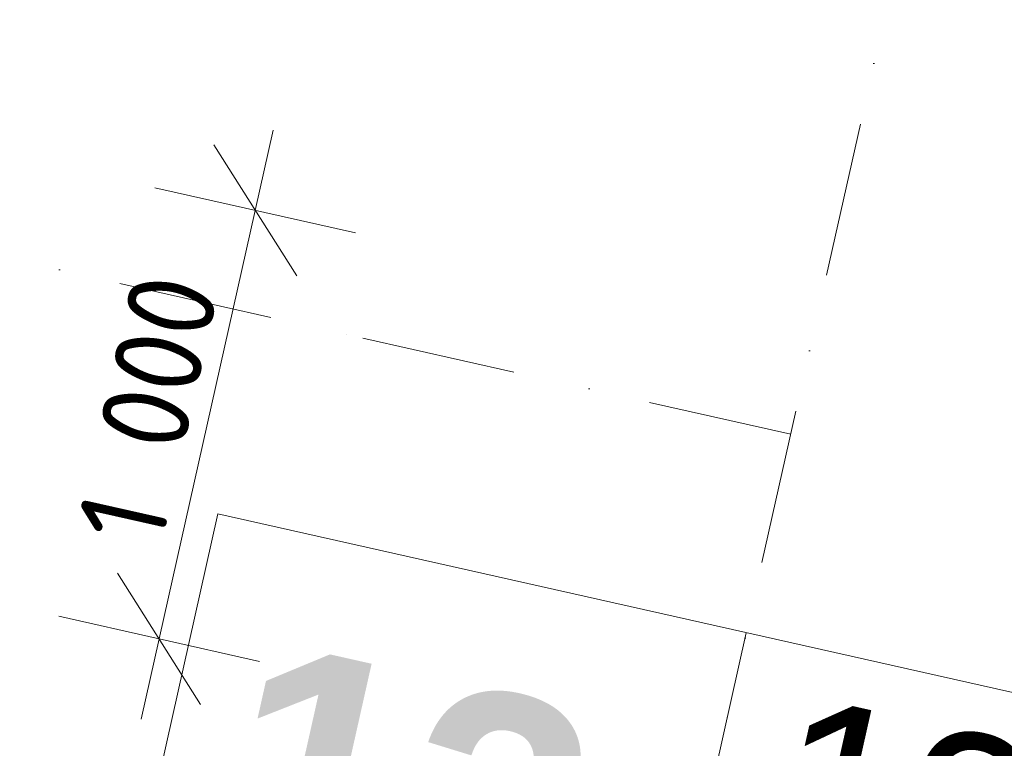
# Model space of a CAD drawing. Header units: millimetres. Extents: x -7213913 to -6930487, y 6129472 to 6354980.
# Tile 131 of 256: x -7185589 to -7183345, y 6169304 to 6170964. Entities that reach past the tile are written whole.
import ezdxf
from ezdxf.enums import TextEntityAlignment as Align

# ---------------------------------------------------------------- set-up
doc = ezdxf.new("R2010")
doc.units = ezdxf.units.MM
doc.header["$MEASUREMENT"] = 0
doc.linetypes.add('Штрихпунктирная', pattern=[670.277762, 352.777767, -176.388884, 0, -141.111112])
for name, color, linetype in [('S - квартира_маркер.АР', 7, 'Continuous'), ('АР-Чертеж-Оси_Осевые размеры.АР', 7, 'Continuous'), ('АР-Чертеж-Размеры.АР', 7, 'Continuous')]:
    doc.layers.add(name, color=color, linetype=linetype)
for name, color, linetype, lineweight in [('S - квартира_маркер.АР_Ном._пера__1', 7, 'Continuous', 0), ('АР-Чертеж-Оси_Осевые размеры.АР_Ном._пера__120', 7, 'Continuous', 0), ('АР-Чертеж-Размеры.АР_Ном._пера__1', 7, 'Continuous', 0)]:
    doc.layers.add(name, color=color, linetype=linetype, lineweight=lineweight)
doc.styles.add('РЎР“Р•РќР•Р\xa0Р\x98Р\xa0_РЎРўР\x98Р›Р¬_3', font='GOST_Common.ttf')
doc.styles.add('РЎР“Р•РќР•Р\xa0Р\x98Р\xa0_РЎРўР\x98Р›Р¬_5', font='GOTHIC.TTF')
doc.styles.add('РЎР“Р•РќР•Р\xa0Р\x98Р\xa0_РЎРўР\x98Р›Р¬_6', font='GOTHICB.TTF')
doc.dimstyles.new('СГЕНЕРИР_СТИЛЬ__5', dxfattribs={"dimtxt": 200, "dimasz": 237.5, "dimexe": 0.18, "dimexo": 0.0625, "dimgap": 0, "dimtad": 1, "dimdec": 0, "dimzin": 0, "dimdsep": 46, "dimtxsty": 'РЎР“Р•РќР•Р\xa0Р\x98Р\xa0_РЎРўР\x98Р›Р¬_3', "dimblk": 'ARROWHEAD_6', "dimblk1": 'ARROWHEAD_6', "dimblk2": 'ARROWHEAD_6', "dimcen": 0.09, "dimse1": 1, "dimse2": 1, "dimclrd": 7, "dimclre": 7, "dimclrt": 7, "dimazin": 0, "dimtfac": 1, "dimtdec": 4, "dimtmove": 0, "dimatfit": 3, "dimfxl": 1, "dimtolj": 1, "dimtzin": 0, "dimarcsym": 0})

# ---------------------------------------------------------------- blocks, each defined once
blk = doc.blocks.new('labelLabPP_FlatE34FrameRed3d[139]_1', base_point=(-7185185.4, 6169257.7))
at = {"layer": 'S - квартира_маркер.АР_Ном._пера__1', "color": 7, "linetype": 'Continuous', "lineweight": 0}
for p, q in [((-7185137, 6169838.2), (-7185549.3, 6168002.7)), ((-7185137, 6169838.2), (-7182461.3, 6169237.2)), ((-7183932.8, 6169567.7), (-7184345.1, 6167732.2))]:
    blk.add_line(p, q, dxfattribs=at)
at = {"layer": 'S - квартира_маркер.АР_Ном._пера__1', "color": 7, "lineweight": 0}
for tag, height, style, p in [('TS_FLATNUMBER', 560, 'РЎР“Р•РќР•Р\xa0Р\x98Р\xa0_РЎРўР\x98Р›Р¬_6', (-7184103.1, 6169056.5)), ('TS_LIVING_ROOM_AREA', 400, 'РЎР“Р•РќР•Р\xa0Р\x98Р\xa0_РЎРўР\x98Р›Р¬_5', (-7182562.9, 6168942.5)), ('TS_POSTFIXNUMROOMS', 560, 'РЎР“Р•РќР•Р\xa0Р\x98Р\xa0_РЎРўР\x98Р›Р¬_6', (-7184278.4, 6168275.9)), ('TS_WITHOUTBALK', 400, 'РЎР“Р•РќР•Р\xa0Р\x98Р\xa0_РЎРўР\x98Р›Р¬_5', (-7182701.7, 6168324.6)), ('TS_ALLSQUARE', 400, 'РЎР“Р•РќР•Р\xa0Р\x98Р\xa0_РЎРўР\x98Р›Р¬_5', (-7182841.9, 6167700.2))]:
    blk.add_attdef(tag, text='', height=height, rotation=347.3417, dxfattribs=dict(at, style=style)).set_placement(p, align=Align.MIDDLE_RIGHT)
blk = doc.blocks.new('*D906', base_point=(-6566190.3, 6562677.8))
at = {"layer": 'АР-Чертеж-Размеры.АР_Ном._пера__1', "color": 7, "linetype": 'Continuous', "lineweight": 0, "transparency": 16777216}
for p, q in [((-7185010.8, 6170712.4), (-7185051.9, 6170529.4)), ((-7184957.3, 6170380.1), (-7185146.4, 6170678.8)), ((-7185280.5, 6170580.8), (-7184823.2, 6170478.1)), ((-7185051.9, 6170529.4), (-7185271, 6169553.7)), ((-7185365.6, 6169703), (-7185176.4, 6169404.3)), ((-7185499.7, 6169605), (-7185042.3, 6169502.3)), ((-7185271, 6169553.7), (-7185312.1, 6169370.7))]:
    blk.add_line(p, q, dxfattribs=at)
at = {"layer": 'АР-Чертеж-Размеры.АР_Ном._пера__1', "color": 7, "lineweight": 0, "transparency": 16777216, "insert": (-7185265.7, 6169759.8), "char_height": 200, "attachment_point": 7, "rotation": 77.3417, "style": 'РЎР“Р•РќР•Р\xa0Р\x98Р\xa0_РЎРўР\x98Р›Р¬_3'}
blk.add_mtext('\\A1;{\\pql;\\fGOST Common|b0|i0|c204|p0;\\W1.000000;1\xa0000}', dxfattribs=at)
blk = doc.blocks.new('ARROWHEAD_6')
at = {"color": 0, "linetype": 'Continuous', "lineweight": 0}
for p, q in [((-0.5, -0.5), (0.5, 0.5)), ((0, 0), (-1, 0))]:
    blk.add_line(p, q, dxfattribs=at)
blk = doc.blocks.new('Стандартный Маркер Сетки[165]_1', base_point=(-7209883.2, 6175870.7))
at = {"layer": 'АР-Чертеж-Оси_Осевые размеры.АР_Ном._пера__120', "color": 7, "linetype": 'Штрихпунктирная', "lineweight": 0}
for p, q in [((-7208907.5, 6175651.5), (-7184807, 6170238.7)), ((-7184807, 6170238.7), (-7183831.3, 6170019.5))]:
    blk.add_line(p, q, dxfattribs=at)
at = {"layer": 'АР-Чертеж-Оси_Осевые размеры.АР_Ном._пера__120', "color": 7, "lineweight": 0, "style": 'РЎР“Р•РќР•Р\xa0Р\x98Р\xa0_РЎРўР\x98Р›Р¬_5'}
blk.add_attdef('AC_MarkerText_1', text='', height=350, rotation=347.3417, dxfattribs=at).set_placement((-7210301.2, 6176161.3), align=Align.TOP_CENTER)
blk = doc.blocks.new('Стандартный Маркер Сетки[213]_1', base_point=(-7209883.2, 6175870.7))
at = {"layer": 'АР-Чертеж-Оси_Осевые размеры.АР_Ном._пера__120', "color": 7, "linetype": 'Штрихпунктирная', "lineweight": 0}
for p, q in [((-7208907.5, 6175651.5), (-7184807, 6170238.7)), ((-7184807, 6170238.7), (-7183831.3, 6170019.5))]:
    blk.add_line(p, q, dxfattribs=at)
at = {"layer": 'АР-Чертеж-Оси_Осевые размеры.АР_Ном._пера__120', "color": 7, "lineweight": 0, "style": 'РЎР“Р•РќР•Р\xa0Р\x98Р\xa0_РЎРўР\x98Р›Р¬_5'}
blk.add_attdef('AC_MarkerText_1', text='', height=350, rotation=347.3417, dxfattribs=at).set_placement((-7210301.2, 6176161.3), align=Align.TOP_CENTER)
blk = doc.blocks.new('Стандартный Маркер Сетки[226]_1', base_point=(-7177283.5, 6199173.2))
at = {"layer": 'АР-Чертеж-Оси_Осевые размеры.АР_Ном._пера__120', "color": 7, "linetype": 'Штрихпунктирная', "lineweight": 0}
blk.add_line((-7177502.7, 6198197.5), (-7192274.7, 6132425.5), dxfattribs=at)
at = {"layer": 'АР-Чертеж-Оси_Осевые размеры.АР_Ном._пера__120', "color": 7, "lineweight": 0, "style": 'РЎР“Р•РќР•Р\xa0Р\x98Р\xa0_РЎРўР\x98Р›Р¬_5'}
blk.add_attdef('AC_MarkerText_1', text='', height=350, rotation=347.3417, dxfattribs=at).set_placement((-7192533.5, 6131143.1), align=Align.TOP_CENTER)

msp = doc.modelspace()

# ---------------------------------------------------------------- block references
at = {"layer": 'S - квартира_маркер.АР', "color": 104, "linetype": 'Continuous', "lineweight": 15, "true_color": 0x029e21}
ref = msp.add_blockref('labelLabPP_FlatE34FrameRed3d[139]_1', (-7185185.4, 6169257.7), dxfattribs=at)
ref.add_attrib('TS_FLATNUMBER', '13 ', dxfattribs={"layer": 'S - квартира_маркер.АР_Ном._пера__1', "color": 7, "lineweight": 0, "height": 560, "rotation": 347.3417, "style": 'РЎР“Р•РќР•Р\xa0Р\x98Р\xa0_РЎРўР\x98Р›Р¬_6'}).set_placement((-7184103.1, 6169056.5), align=Align.MIDDLE_RIGHT)
ref.add_attrib('TS_LIVING_ROOM_AREA', '13,22', dxfattribs={"layer": 'S - квартира_маркер.АР_Ном._пера__1', "color": 7, "lineweight": 0, "height": 400, "rotation": 347.3417, "style": 'РЎР“Р•РќР•Р\xa0Р\x98Р\xa0_РЎРўР\x98Р›Р¬_5'}).set_placement((-7182562.9, 6168942.5), align=Align.MIDDLE_RIGHT)
at = {"layer": 'АР-Чертеж-Оси_Осевые размеры.АР', "color": 8, "linetype": 'Continuous', "lineweight": 15}
for name, p in [('Стандартный Маркер Сетки[226]_1', (-7177283.5, 6199173.2)), ('Стандартный Маркер Сетки[165]_1', (-7209883.2, 6175870.7)), ('Стандартный Маркер Сетки[213]_1', (-7209883.2, 6175870.7))]:
    msp.add_blockref(name, p, dxfattribs=at)

# ---------------------------------------------------------------- dimensions: what is measured, and where the dimension line sits
at = {"layer": 'АР-Чертеж-Размеры.АР', "color": 7, "linetype": 'Continuous', "lineweight": 0}
dim = msp.add_linear_dim(base=(-7185271, 6169553.7), p1=(-7185539.7, 6170639), p2=(-7185758.9, 6169663.2), angle=257.3417, dimstyle='СГЕНЕРИР_СТИЛЬ__5', dxfattribs=at)
dim.commit()
dim.dimension.update_dxf_attribs({"geometry": '*D906', "text_midpoint": (-7185288.1, 6170116.5), "dimtype": 160, "text_rotation": 77.3417})

doc.saveas('drawing.dxf')
